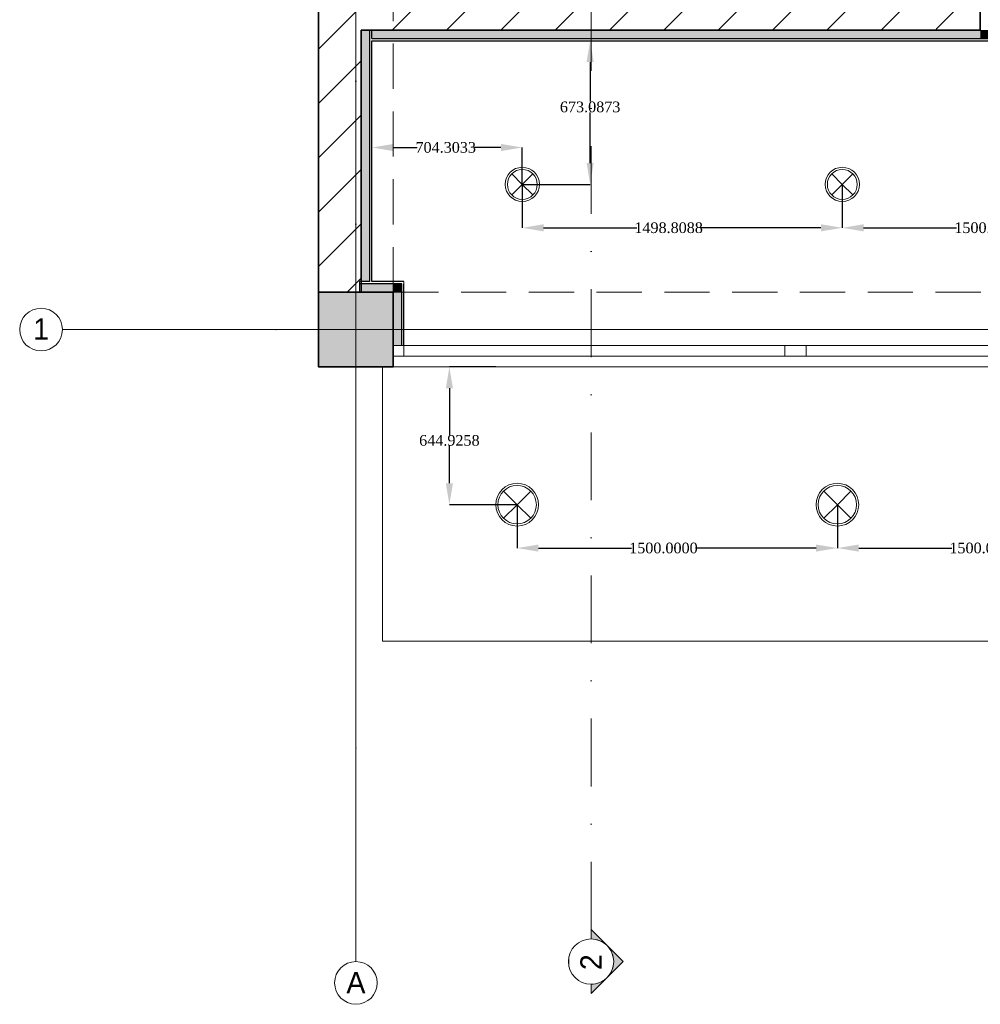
# Model space of a CAD drawing. Header units: inches. Extents: x -78787 to 29484, y -9517 to 23232.
# Tile 2 of 256: x -23244 to -18744, y -9517 to -4905. Entities that reach past the tile are written whole.
import ezdxf
from ezdxf.enums import TextEntityAlignment as Align

# ---------------------------------------------------------------- set-up
doc = ezdxf.new("R2010")
doc.units = ezdxf.units.IN
doc.header["$MEASUREMENT"] = 0
doc.set_wipeout_variables(frame=1)
for name, pattern in [('Dot & Dashed', [670.277762, 317.5, -176.388889, 0, -176.388874]), ('Hidden', [317.5, 211.666667, -105.833333]), ('Wipeout_Contour', [1000, 0, -1000])]:
    doc.linetypes.add(name, pattern=pattern)
for name, color, linetype in [('- განათება', 7, 'Continuous'), ('Marker - Section', 7, 'Continuous'), ('New_Structural - Bearing', 7, 'Continuous'), ('Structural - Bearing', 7, 'Continuous'), ('Structural - Grid', 7, 'Continuous')]:
    doc.layers.add(name, color=color, linetype=linetype)
for name, color, linetype, lineweight in [('Archicad Windows_Pen_No__1', 7, 'Continuous', 13), ('New_2D Drafting - General_Pen_No__2', 8, 'Continuous', 15), ('New_Interior - Lamp_Pen_No__20', 1, 'Continuous', 0), ('New_Structural - Bearing_Pen_No__1', 7, 'Continuous', 13), ('Structural - Bearing_Pen_No__1', 7, 'Continuous', 13), ('Structural - Bearing_Pen_No__20', 1, 'Continuous', 0), ('Structural - Bearing_Pen_No__27', 7, 'Continuous', 35)]:
    doc.layers.add(name, color=color, linetype=linetype, lineweight=lineweight)
for name, color, linetype, lineweight, true_color in [('Marker - Section_Pen_No__108', 7, 'Continuous', 13, 0xfd8379), ('New_Interior - Lamp_Pen_No__77', 7, 'Continuous', 20, 0xffeb28), ('New_Structural - Bearing_Pen_No__255', 7, 'Continuous', 13, 0xe8e8e8), ('New_Structural - Bearing_Pen_No__5', 7, 'Continuous', 25, 0x40a5ff), ('New_Structural - Bearing_Pen_No__57', 7, 'Continuous', 25, 0xdcd214), ('Structural - Bearing_Pen_No__102', 7, 'Continuous', 13, 0xcccccc), ('Structural - Bearing_Pen_No__161', 7, 'Continuous', 13, 0x6a6a6a), ('Structural - Bearing_Pen_No__28', 7, 'Continuous', 35, 0xa80f02), ('Structural - Grid_Pen_No__81', 7, 'Continuous', 20, 0x6a6a6a)]:
    doc.layers.add(name, color=color, linetype=linetype, lineweight=lineweight, true_color=true_color)
doc.styles.add('GENERATED_STYLE_2', font='txt')
doc.styles.get("Standard").update_dxf_attribs({"font": 'arial.ttf'})
doc.dimstyles.get("Standard").update_dxf_attribs({"dimtxt": 0.18, "dimasz": 0.18, "dimexe": 0.18, "dimexo": 0.0625, "dimgap": 0.09, "dimtad": 0, "dimtih": 1, "dimtoh": 1, "dimdec": 4, "dimzin": 0, "dimdsep": 46, "dimtxsty": 'Standard', "dimcen": 0.09, "dimadec": 0, "dimazin": 0, "dimtfac": 1, "dimtdec": 4, "dimtofl": 0, "dimtmove": 0, "dimatfit": 3, "dimfxl": 1, "dimtolj": 1, "dimtzin": 0, "dimarcsym": 0})
pattern_1 = [(45, (0, 0), (-127.2792, 127.2792), [])]

# ---------------------------------------------------------------- blocks, each defined once
blk = doc.blocks.new('Slab_1', base_point=(-47183.8, 14488))
at = {"layer": 'Structural - Bearing_Pen_No__1', "color": 7, "linetype": 'Continuous', "lineweight": 13, "flags": 128}
blk.add_lwpolyline([(-47183.8, 14488), (1166.2, 14488), (1166.2, 32488), (-317.2, 32488), (-317.2, 39238), (-26465.1, 39238), (-29183.8, 32838), (-47183.8, 32838)], close=True, dxfattribs=at)
blk = doc.blocks.new('Wall_1', base_point=(-47183.8, 14838))
at = {"layer": 'Structural - Bearing', "linetype": 'Continuous', "lineweight": 0, "true_color": 0x000000}
h = blk.add_hatch(dxfattribs=at)
h.set_pattern_fill('MASONRY_BLOCK', color=18, style=0, pattern_type=2)
h.set_pattern_definition(pattern_1)
h.paths.add_polyline_path([(-47183.8, 14838), (-46983.8, 14838), (-46983.8, 16516.1), (-47183.8, 16516.1)])
at = {"layer": 'Structural - Bearing_Pen_No__27', "color": 7, "linetype": 'Continuous', "lineweight": 35, "flags": 128}
for points in [[(-47183.8, 16516.1), (-47183.8, 14838)], [(-46983.8, 14838), (-46983.8, 16066.1)]]:
    blk.add_lwpolyline(points, dxfattribs=at)
blk = doc.blocks.new('Horizontal Multi-Sash Window_2')
at = {"layer": 'Archicad Windows_Pen_No__1', "color": 7, "linetype": 'Continuous', "lineweight": 13}
for p, q in [((-2825, 50), (2825, 50)), ((-2825, 0), (-2825, 50)), ((2825, 0), (2825, 50)), ((-2825, 0), (-2775, 0)), ((-2825, -50), (-2825, 0)), ((-2825, -50), (-2825, 0)), ((-2775, 0), (-2775, -50)), ((-2775, 0), (-991.7, 0)), ((-991.7, -50), (-991.7, 0)), ((-991.7, 0), (-941.7, 0)), ((-941.7, 0), (-891.7, 0)), ((-891.7, 0), (-891.7, -50)), ((-891.7, 0), (891.7, 0)), ((891.7, -50), (891.7, 0)), ((891.7, 0), (941.7, 0)), ((941.7, 0), (991.7, 0)), ((991.7, 0), (991.7, -50)), ((991.7, 0), (2775, 0)), ((2775, -50), (2775, 0)), ((2775, 0), (2825, 0)), ((2825, -50), (2825, 0)), ((2825, -50), (2825, 0)), ((-2825, -50), (2825, -50)), ((-2775, -50), (-2825, -50)), ((-991.7, -50), (-2775, -50)), ((-941.7, -50), (-991.7, -50)), ((-891.7, -50), (-941.7, -50)), ((891.7, -50), (-891.7, -50)), ((941.7, -50), (891.7, -50)), ((991.7, -50), (941.7, -50)), ((2775, -50), (991.7, -50)), ((2825, -50), (2775, -50))]:
    blk.add_line(p, q, dxfattribs=at)
blk = doc.blocks.new('Wall_11', base_point=(-40833.8, 14488))
at = {"layer": 'Structural - Bearing_Pen_No__27', "color": 7, "linetype": 'Continuous', "lineweight": 35}
for p, q in [((-46833.8, 14588), (-46833.8, 14538)), ((-41183.8, 14588), (-41183.8, 14538)), ((-46833.8, 14538), (-46833.8, 14488)), ((-41183.8, 14538), (-41183.8, 14488))]:
    blk.add_line(p, q, dxfattribs=at)
at = {"layer": 'Archicad Windows_Pen_No__1', "color": 7, "linetype": 'Continuous', "lineweight": 13, "zscale": 1000, "rotation": 180}
blk.add_blockref('Horizontal Multi-Sash Window_2', (-44008.8, 14538), dxfattribs=at)
blk = doc.blocks.new('Wall_17', base_point=(-47183.8, 16266.1))
at = {"layer": 'Structural - Bearing', "linetype": 'Continuous', "lineweight": 0, "true_color": 0x000000}
h = blk.add_hatch(dxfattribs=at)
h.set_pattern_fill('MASONRY_BLOCK', color=18, style=0, pattern_type=2)
h.set_pattern_definition(pattern_1)
h.paths.add_polyline_path([(-44284.2, 16266.1), (-46983.8, 16266.1), (-46983.8, 16066.1), (-44284.2, 16066.1)])
h = blk.add_hatch(dxfattribs=at)
h.set_pattern_fill('MASONRY_BLOCK', color=18, style=0, pattern_type=2)
h.set_pattern_definition(pattern_1)
h.paths.add_polyline_path([(-44084.2, 16266.1), (-44284.2, 16266.1), (-44084.2, 16066.1)])
h = blk.add_hatch(dxfattribs=at)
h.set_pattern_fill('MASONRY_BLOCK', color=18, style=0, pattern_type=2)
h.set_pattern_definition(pattern_1)
h.paths.add_polyline_path([(-44284.2, 16266.1), (-44284.2, 16066.1), (-44084.2, 16066.1)])
at = {"layer": 'Structural - Bearing_Pen_No__27', "color": 7, "linetype": 'Continuous', "lineweight": 35, "flags": 128}
for points in [[(-44284.2, 16266.1), (-46983.8, 16266.1)], [(-44084.2, 16066.1), (-44084.2, 16266.1)], [(-46983.8, 16066.1), (-44084.2, 16066.1)]]:
    blk.add_lwpolyline(points, dxfattribs=at)
blk = doc.blocks.new('Wall_130', base_point=(-46992.9, 14838))
at = {"layer": 'New_Structural - Bearing_Pen_No__255', "linetype": 'Continuous', "lineweight": 13, "true_color": 0xe8e8e8}
for points in [[(-46833.8, 14878), (-46992.9, 14878), (-46992.9, 14838), (-46833.8, 14838)], [(-46833.8, 14838), (-46793.8, 14838), (-46793.8, 14878)], [(-46833.8, 14878), (-46833.8, 14838), (-46793.8, 14878)]]:
    blk.add_hatch(color=254, dxfattribs=at).paths.add_polyline_path(points)
at = {"layer": 'New_Structural - Bearing_Pen_No__1', "color": 7, "linetype": 'Continuous', "lineweight": 13, "flags": 128}
for points in [[(-46992.9, 14878), (-46992.9, 14888)], [(-46992.9, 14838), (-46992.9, 14878)], [(-46783.8, 14888), (-46783.8, 14878)]]:
    blk.add_lwpolyline(points, dxfattribs=at)
at = {"layer": 'New_Structural - Bearing_Pen_No__5', "color": 161, "linetype": 'Continuous', "lineweight": 25, "true_color": 0x40a5ff}
for p, q in [((-46833.8, 14878), (-46992.9, 14878)), ((-46793.8, 14878), (-46833.8, 14878)), ((-46793.8, 14838), (-46793.8, 14878))]:
    blk.add_line(p, q, dxfattribs=at)
at = {"layer": 'New_Structural - Bearing_Pen_No__5', "color": 161, "linetype": 'Continuous', "lineweight": 25, "true_color": 0x40a5ff, "flags": 128}
for points in [[(-46943.8, 14888), (-46992.9, 14888)], [(-46783.8, 14888), (-46933.8, 14888)]]:
    blk.add_lwpolyline(points, dxfattribs=at)
blk = doc.blocks.new('Wall_131', base_point=(-46833.8, 14838))
at = {"layer": 'New_Structural - Bearing_Pen_No__255', "linetype": 'Continuous', "lineweight": 13, "true_color": 0xe8e8e8}
blk.add_hatch(color=254, dxfattribs=at).paths.add_polyline_path([(-46833.8, 14838), (-46833.8, 14588), (-46793.8, 14588), (-46793.8, 14838)])
at = {"layer": 'New_Structural - Bearing_Pen_No__1', "color": 7, "linetype": 'Continuous', "lineweight": 13, "flags": 128}
for points in [[(-46833.8, 14588), (-46793.8, 14588)], [(-46793.8, 14588), (-46783.8, 14588)]]:
    blk.add_lwpolyline(points, dxfattribs=at)
at = {"layer": 'New_Structural - Bearing_Pen_No__5', "color": 161, "linetype": 'Continuous', "lineweight": 25, "true_color": 0x40a5ff}
for p, q in [((-46793.8, 14838), (-46793.8, 14878)), ((-46793.8, 14588), (-46793.8, 14838))]:
    blk.add_line(p, q, dxfattribs=at)
at = {"layer": 'New_Structural - Bearing_Pen_No__5', "color": 161, "linetype": 'Continuous', "lineweight": 25, "true_color": 0x40a5ff, "flags": 128}
blk.add_lwpolyline([(-46783.8, 14588), (-46783.8, 14878)], dxfattribs=at)
blk = doc.blocks.new('Wall_214', base_point=(-46983.8, 16066.1))
at = {"layer": 'New_Structural - Bearing_Pen_No__255', "linetype": 'Continuous', "lineweight": 13, "true_color": 0xe8e8e8}
for points in [[(-44084.1, 16066.1), (-46933.8, 16066.1), (-46933.8, 16026.1), (-44084.1, 16026.1)], [(-44044.1, 16066.1), (-44084.1, 16066.1), (-44044.1, 16026.1)], [(-44084.1, 16066.1), (-44084.1, 16026.1), (-44044.1, 16026.1)]]:
    blk.add_hatch(color=254, dxfattribs=at).paths.add_polyline_path(points)
at = {"layer": 'New_Structural - Bearing_Pen_No__1', "color": 7, "linetype": 'Continuous', "lineweight": 13, "flags": 128}
for points in [[(-46933.8, 16066.1), (-46933.8, 16026.1)], [(-44034.1, 16016.1), (-44034.1, 16026.1)]]:
    blk.add_lwpolyline(points, dxfattribs=at)
at = {"layer": 'New_Structural - Bearing_Pen_No__5', "color": 161, "linetype": 'Continuous', "lineweight": 25, "true_color": 0x40a5ff}
for p, q in [((-44044.1, 16026.1), (-44044.1, 16066.1)), ((-46933.8, 16026.1), (-44084.1, 16026.1)), ((-44084.1, 16026.1), (-44044.1, 16026.1))]:
    blk.add_line(p, q, dxfattribs=at)
at = {"layer": 'New_Structural - Bearing_Pen_No__5', "color": 161, "linetype": 'Continuous', "lineweight": 25, "true_color": 0x40a5ff, "flags": 128}
for points in [[(-44084.1, 16066.1), (-46933.8, 16066.1)], [(-46933.8, 16016.1), (-44034.1, 16016.1)]]:
    blk.add_lwpolyline(points, dxfattribs=at)
blk = doc.blocks.new('Wall_223', base_point=(-46983.8, 16516.1))
at = {"layer": 'New_Structural - Bearing_Pen_No__57', "linetype": 'Continuous', "lineweight": 25, "true_color": 0xdcd214}
for points in [[(-46983.8, 16516.1), (-46983.8, 16266.1), (-46943.8, 16266.1), (-46943.8, 16516.1)], [(-46983.8, 16066.1), (-46983.8, 14888), (-46943.8, 14888), (-46943.8, 16066.1)]]:
    blk.add_hatch(color=52, dxfattribs=at).paths.add_polyline_path(points)
at = {"layer": 'New_Structural - Bearing_Pen_No__1', "color": 7, "linetype": 'Continuous', "lineweight": 13}
for p, q in [((-46983.8, 16266.1), (-46943.8, 16266.1)), ((-46943.8, 16266.1), (-46933.8, 16266.1)), ((-46943.8, 16066.1), (-46983.8, 16066.1)), ((-46933.8, 16066.1), (-46943.8, 16066.1))]:
    blk.add_line(p, q, dxfattribs=at)
at = {"layer": 'New_Structural - Bearing_Pen_No__1', "color": 7, "linetype": 'Continuous', "lineweight": 13, "flags": 128}
for points in [[(-46983.8, 16516.1), (-46943.8, 16516.1)], [(-46943.8, 16516.1), (-46933.8, 16516.1)], [(-46983.8, 14888), (-46943.8, 14888)]]:
    blk.add_lwpolyline(points, dxfattribs=at)
at = {"layer": 'New_Structural - Bearing_Pen_No__5', "color": 161, "linetype": 'Continuous', "lineweight": 25, "true_color": 0x40a5ff}
for p, q in [((-46943.8, 16266.1), (-46943.8, 16516.1)), ((-46943.8, 14888), (-46943.8, 16066.1))]:
    blk.add_line(p, q, dxfattribs=at)
at = {"layer": 'New_Structural - Bearing_Pen_No__5', "color": 161, "linetype": 'Continuous', "lineweight": 25, "true_color": 0x40a5ff, "flags": 128}
for points in [[(-46983.8, 16516.1), (-46983.8, 16266.1)], [(-46933.8, 16266.1), (-46933.8, 16516.1)], [(-46983.8, 16066.1), (-46983.8, 14888)], [(-46933.8, 16026.1), (-46933.8, 16066.1)], [(-46933.8, 14888), (-46933.8, 16016.1)]]:
    blk.add_lwpolyline(points, dxfattribs=at)
blk = doc.blocks.new('Column_1', base_point=(-47008.8, 14663))
at = {"layer": 'Structural - Bearing_Pen_No__161', "linetype": 'Continuous', "lineweight": 0, "true_color": 0x6a6a6a}
blk.add_hatch(color=251, dxfattribs=at).paths.add_polyline_path([(-46833.8, 14488), (-46833.8, 14838), (-47183.8, 14838), (-47183.8, 14488)])
at = {"layer": 'Structural - Bearing_Pen_No__20', "color": 1, "linetype": 'Continuous', "lineweight": 0}
for p, q in [((-47008.8, 14743), (-47008.8, 14918)), ((-47088.8, 14663), (-47263.8, 14663)), ((-46928.8, 14663), (-46753.8, 14663)), ((-47008.8, 14583), (-47008.8, 14408))]:
    blk.add_line(p, q, dxfattribs=at)
blk.add_point((-47008.8, 14663), dxfattribs=at)
at = {"layer": 'Structural - Bearing_Pen_No__28', "color": 14, "linetype": 'Continuous', "lineweight": 35, "true_color": 0xa80f02, "flags": 128}
blk.add_lwpolyline([(-46833.8, 14488), (-46833.8, 14838), (-47183.8, 14838), (-47183.8, 14488)], close=True, dxfattribs=at)
blk = doc.blocks.new('Standard grid marker')
at = {"layer": 'Structural - Grid_Pen_No__81', "color": 251, "linetype": 'Continuous', "lineweight": 20, "true_color": 0x6a6a6a}
for p, q in [((1000, 0), (51328.1, 0)), ((51328.1, 0), (52328.1, 0))]:
    blk.add_line(p, q, dxfattribs=at)
blk.add_circle((52428.1, 0), 100, dxfattribs=at)
blk.add_point((51328.1, 0), dxfattribs=at)
blk.add_point((51328.1, 0), dxfattribs=at)
at = {"layer": 'Structural - Grid_Pen_No__81', "color": 251, "lineweight": 20, "true_color": 0x6a6a6a, "style": 'GENERATED_STYLE_2'}
for tag, p in [('AC_MarkerText_1_0', (-100, -144)), ('AC_MarkerText_1_1', (52428.1, -144))]:
    blk.add_attdef(tag, text='', height=100, rotation=180, dxfattribs=at).set_placement(p, align=Align.TOP_CENTER)
blk = doc.blocks.new('Standard grid marker_2')
at = {"layer": 'Structural - Grid_Pen_No__81', "color": 251, "linetype": 'Continuous', "lineweight": 20, "true_color": 0x6a6a6a}
for q in [(0, 0), (27734.9, 0)]:
    blk.add_line((1000, 0), q, dxfattribs=at)
blk.add_circle((-100, 0), 100, dxfattribs=at)
blk.add_point((1000, 0), dxfattribs=at)
blk.add_point((1000, 0), dxfattribs=at)
at = {"layer": 'Structural - Grid_Pen_No__81', "color": 251, "lineweight": 20, "true_color": 0x6a6a6a, "style": 'GENERATED_STYLE_2'}
for tag, p in [('AC_MarkerText_1_0', (-1.5, -46.7)), ('AC_MarkerText_1_1', (28933.4, -46.7))]:
    blk.add_attdef(tag, text='', height=100, rotation=270, dxfattribs=at).set_placement(p, align=Align.TOP_CENTER)
blk = doc.blocks.new('Beam_9', base_point=(-47008.8, 14663))
at = {"layer": 'Structural - Bearing_Pen_No__102', "color": 254, "linetype": 'Hidden', "lineweight": 13, "true_color": 0xcccccc}
for p, q in [((-47183.8, 14488), (-47183.8, 32838)), ((-46833.8, 14838), (-46833.8, 20488))]:
    blk.add_line(p, q, dxfattribs=at)
at = {"layer": 'Structural - Bearing_Pen_No__102', "color": 254, "linetype": 'Dot & Dashed', "lineweight": 13, "true_color": 0xcccccc}
blk.add_line((-47008.8, 14663), (-47008.8, 32663), dxfattribs=at)
blk = doc.blocks.new('Beam_10', base_point=(-47008.8, 14663))
at = {"layer": 'Structural - Bearing_Pen_No__102', "color": 254, "linetype": 'Hidden', "lineweight": 13, "true_color": 0xcccccc}
for p, q in [((-46833.8, 14838), (-41183.8, 14838)), ((-47183.8, 14488), (1166.2, 14488))]:
    blk.add_line(p, q, dxfattribs=at)
at = {"layer": 'Structural - Bearing_Pen_No__102', "color": 254, "linetype": 'Dot & Dashed', "lineweight": 13, "true_color": 0xcccccc}
blk.add_line((-47008.8, 14663), (991.2, 14663), dxfattribs=at)
blk = doc.blocks.new('Cutting Plane_3', base_point=(-45907.6, 11703.1))
at = {"layer": 'Marker - Section_Pen_No__108', "color": 11, "linetype": 'Dot & Dashed', "lineweight": 13, "true_color": 0xfd8379}
blk.add_line((-45907.6, 11853.1), (-45907.6, 40288), dxfattribs=at)
at = {"color": 254, "linetype": 'Wipeout_Contour', "lineweight": 0, "ltscale": 852765.762611}
blk.add_wipeout([(-45907.6, 11809.1), (-45907.6, 11809.1), (-45953.6, 11798.6), (-45990.5, 11769.2), (-46011, 11726.7), (-46011, 11679.5), (-45990.5, 11636.9), (-45953.6, 11607.5), (-45907.6, 11597), (-45907.6, 11597), (-45907.6, 11597), (-45861.6, 11607.5), (-45824.6, 11636.9), (-45804.2, 11679.5), (-45804.2, 11726.7), (-45824.6, 11769.2), (-45861.6, 11798.6)], dxfattribs=at).dxf.layer = 'Marker - Section'
at = {"layer": 'Marker - Section_Pen_No__108', "linetype": 'Continuous', "lineweight": 13, "true_color": 0xfd8379}
for points in [[(-45907.6, 11853.1), (-45907.6, 11809.1, -0.198912), (-45832.6, 11778.1)], [(-45832.6, 11628.1), (-45757.6, 11703.1), (-45832.6, 11778.1, -0.414214)], [(-45907.6, 11553.1), (-45832.6, 11628.1, -0.198912), (-45907.6, 11597)]]:
    blk.add_hatch(color=11, dxfattribs=at).paths.add_polyline_path(points)
at = {"layer": 'Marker - Section_Pen_No__108', "color": 11, "linetype": 'Continuous', "lineweight": 13, "true_color": 0xfd8379, "flags": 128}
for points in [[(-45907.6, 11853.1), (-45907.6, 11809.1, -0.198912), (-45832.6, 11778.1)], [(-45832.6, 11628.1, 0.414214), (-45832.6, 11778.1), (-45757.6, 11703.1)], [(-45907.6, 11553.1), (-45907.6, 11597, 0.198912), (-45832.6, 11628.1)]]:
    blk.add_lwpolyline(points, format="xyb", close=True, dxfattribs=at)
at = {"layer": 'Marker - Section_Pen_No__108', "color": 11, "linetype": 'Continuous', "lineweight": 13, "true_color": 0xfd8379}
blk.add_circle((-45907.6, 11703.1), 106.1, dxfattribs=at)
at = {"layer": 'Marker - Section_Pen_No__108', "color": 11, "lineweight": 13, "true_color": 0xfd8379, "insert": (-45857.6, 11663.2), "char_height": 100, "attachment_point": 7, "rotation": 90, "style": 'GENERATED_STYLE_2'}
blk.add_mtext('\\A1;{\\pql;\\pt0;\\fBOG 2018|b0|i0|c0|p0;\\W1.000000;2}', dxfattribs=at)
blk = doc.blocks.new('Recessed Spot')
at = {"layer": 'New_Interior - Lamp_Pen_No__77', "color": 2, "linetype": 'Continuous', "lineweight": 20, "true_color": 0xffeb28}
for q in [(-49.5, 49.5), (49.5, 49.5), (-49.5, -49.5), (49.5, -49.5)]:
    blk.add_line((0, 0), q, dxfattribs=at)
at = {"layer": 'New_Interior - Lamp_Pen_No__77', "color": 2, "linetype": 'Continuous', "lineweight": 20, "true_color": 0xffeb28, "flags": 128}
blk.add_lwpolyline([(80, 0, 1), (-80, 0, 1)], format="xyb", close=True, dxfattribs=at)
at = {"layer": 'New_Interior - Lamp_Pen_No__77', "color": 2, "linetype": 'Continuous', "lineweight": 20, "true_color": 0xffeb28}
blk.add_circle((0, 0), 70, dxfattribs=at)
blk = doc.blocks.new('Recessed Spot_2')
at = {"layer": 'New_Interior - Lamp_Pen_No__20', "color": 1, "linetype": 'Continuous', "lineweight": 0}
for q in [(-63.6, 63.6), (63.6, 63.6), (-63.6, -63.6), (63.6, -63.6)]:
    blk.add_line((0, 0), q, dxfattribs=at)
at = {"layer": 'New_Interior - Lamp_Pen_No__20', "color": 1, "linetype": 'Continuous', "lineweight": 0, "flags": 128}
blk.add_lwpolyline([(100, 0, 1), (-100, 0, 1)], format="xyb", close=True, dxfattribs=at)
at = {"layer": 'New_Interior - Lamp_Pen_No__20', "color": 1, "linetype": 'Continuous', "lineweight": 0}
blk.add_circle((0, 0), 90, dxfattribs=at)
blk = doc.blocks.new('*D638')
at = {"layer": '- განათება', "color": 0, "lineweight": -2, "transparency": 16777216}
for p, q in [((-21594.1, -5753.1), (-21594.1, -5503.7)), ((-21494.1, -5503.8), (-21382, -5503.8)), ((-20989.8, -5503.8), (-21115.1, -5503.8)), ((-20889.8, -5676.6), (-20889.8, -5503.7))]:
    blk.add_line(p, q, dxfattribs=at)
at = {"layer": '- განათება', "color": 0, "transparency": 16777216}
for points in [[(-21494.1, -5487.2), (-21494.1, -5520.5), (-21594.1, -5503.8)], [(-20989.8, -5487.2), (-20989.8, -5520.5), (-20889.8, -5503.8)]]:
    blk.add_solid(points, dxfattribs=at)
at = {"layer": 'Defpoints', "color": 0, "transparency": 16777216}
for p in [(-20889.8, -5503.8), (-20889.8, -5676.6), (-21594.1, -5753.2)]:
    blk.add_point(p, dxfattribs=at)
at = {"layer": '- განათება', "color": 0, "transparency": 16777216, "insert": (-21248.5, -5503.8), "char_height": 50, "attachment_point": 5}
blk.add_mtext('\\A1;{\\fSylfaen|b0|i0|c0|p18;704.3033}', dxfattribs=at)
blk = doc.blocks.new('*D639')
at = {"layer": '- განათება', "color": 0, "lineweight": -2, "transparency": 16777216}
for p, q in [((-20980.6, -5003.6), (-20571.8, -5003.6)), ((-20572, -5103.6), (-20572, -5288.6)), ((-20572, -5576.6), (-20572, -5339.9)), ((-20889.7, -5676.6), (-20571.8, -5676.6))]:
    blk.add_line(p, q, dxfattribs=at)
at = {"layer": '- განათება', "color": 0, "transparency": 16777216}
for points in [[(-20588.6, -5103.6), (-20555.3, -5103.6), (-20572, -5003.6)], [(-20588.6, -5576.6), (-20555.3, -5576.6), (-20572, -5676.6)]]:
    blk.add_solid(points, dxfattribs=at)
at = {"layer": 'Defpoints', "color": 0, "transparency": 16777216}
for p in [(-20980.6, -5003.6), (-20572, -5003.6), (-20889.8, -5676.6)]:
    blk.add_point(p, dxfattribs=at)
at = {"layer": '- განათება', "color": 0, "transparency": 16777216, "insert": (-20572, -5314.2), "char_height": 50, "attachment_point": 5}
blk.add_mtext('\\A1;{\\fSylfaen|b0|i0|c0|p18;673.0873}', dxfattribs=at)
blk = doc.blocks.new('*D640')
at = {"layer": '- განათება', "color": 0, "lineweight": -2, "transparency": 16777216}
for p, q in [((-20889.8, -5676.7), (-20889.8, -5880.1)), ((-19391, -5676.7), (-19391, -5880.1)), ((-20789.8, -5880), (-20354, -5880)), ((-19491, -5880), (-20054.9, -5880))]:
    blk.add_line(p, q, dxfattribs=at)
at = {"layer": '- განათება', "color": 0, "transparency": 16777216}
for points in [[(-20789.8, -5863.3), (-20789.8, -5896.6), (-20889.8, -5880)], [(-19491, -5863.3), (-19491, -5896.6), (-19391, -5880)]]:
    blk.add_solid(points, dxfattribs=at)
at = {"layer": 'Defpoints', "color": 0, "transparency": 16777216}
for p in [(-20889.8, -5676.6), (-19391, -5676.6), (-19391, -5880)]:
    blk.add_point(p, dxfattribs=at)
at = {"layer": '- განათება', "color": 0, "transparency": 16777216, "insert": (-20204.5, -5880), "char_height": 50, "attachment_point": 5}
blk.add_mtext('\\A1;{\\fSylfaen|b0|i0|c0|p18;1498.8088}', dxfattribs=at)
blk = doc.blocks.new('*D641')
at = {"layer": '- განათება', "color": 0, "lineweight": -2, "transparency": 16777216}
for p, q in [((-19391, -5676.7), (-19391, -5880.1)), ((-17891, -5676.7), (-17891, -5880.1)), ((-19291, -5880), (-18855.3, -5880)), ((-17991, -5880), (-18556, -5880))]:
    blk.add_line(p, q, dxfattribs=at)
at = {"layer": '- განათება', "color": 0, "transparency": 16777216}
for points in [[(-19291, -5863.3), (-19291, -5896.6), (-19391, -5880)], [(-17991, -5863.3), (-17991, -5896.6), (-17891, -5880)]]:
    blk.add_solid(points, dxfattribs=at)
at = {"layer": 'Defpoints', "color": 0, "transparency": 16777216}
for p in [(-19391, -5676.6), (-17891, -5676.6), (-17891, -5880)]:
    blk.add_point(p, dxfattribs=at)
at = {"layer": '- განათება', "color": 0, "transparency": 16777216, "insert": (-18705.7, -5880), "char_height": 50, "attachment_point": 5}
blk.add_mtext('\\A1;{\\fSylfaen|b0|i0|c0|p18;1500.0000}', dxfattribs=at)
blk = doc.blocks.new('*D1041')
at = {"layer": '- განათება', "color": 0, "lineweight": -2, "transparency": 16777216}
for p, q in [((-21014.1, -6531.6), (-21231.5, -6531.6)), ((-21231.4, -6631.6), (-21231.4, -6850.3)), ((-21231.4, -7076.6), (-21231.4, -6901.7)), ((-20914.1, -7176.6), (-21231.5, -7176.6))]:
    blk.add_line(p, q, dxfattribs=at)
at = {"layer": '- განათება', "color": 0, "transparency": 16777216}
for points in [[(-21248, -6631.6), (-21214.7, -6631.6), (-21231.4, -6531.6)], [(-21248, -7076.6), (-21214.7, -7076.6), (-21231.4, -7176.6)]]:
    blk.add_solid(points, dxfattribs=at)
at = {"layer": 'Defpoints', "color": 0, "transparency": 16777216}
for p in [(-21014, -6531.6), (-21231.4, -7176.6), (-20914.1, -7176.6)]:
    blk.add_point(p, dxfattribs=at)
at = {"layer": '- განათება', "color": 0, "transparency": 16777216, "insert": (-21231.4, -6876), "char_height": 50, "attachment_point": 5}
blk.add_mtext('\\A1;{\\fSylfaen|b0|i0|c0|p18;644.9258}', dxfattribs=at)
blk = doc.blocks.new('*D1042')
at = {"layer": '- განათება', "color": 0, "lineweight": -2, "transparency": 16777216}
for p, q in [((-20914.1, -7176.6), (-20914.1, -7380.1)), ((-19414.1, -7176.6), (-19414.1, -7380.1)), ((-20814.1, -7379.9), (-20378.4, -7379.9)), ((-19514.1, -7379.9), (-20079.1, -7379.9))]:
    blk.add_line(p, q, dxfattribs=at)
at = {"layer": '- განათება', "color": 0, "transparency": 16777216}
for points in [[(-20814.1, -7363.2), (-20814.1, -7396.5), (-20914.1, -7379.9)], [(-19514.1, -7363.2), (-19514.1, -7396.5), (-19414.1, -7379.9)]]:
    blk.add_solid(points, dxfattribs=at)
at = {"layer": 'Defpoints', "color": 0, "transparency": 16777216}
for p in [(-20914.1, -7176.6), (-19414.1, -7176.6), (-19414.1, -7379.9)]:
    blk.add_point(p, dxfattribs=at)
at = {"layer": '- განათება', "color": 0, "transparency": 16777216, "insert": (-20228.8, -7379.9), "char_height": 50, "attachment_point": 5}
blk.add_mtext('\\A1;{\\fSylfaen|b0|i0|c0|p18;1500.0000}', dxfattribs=at)
blk = doc.blocks.new('*D1043')
at = {"layer": '- განათება', "color": 0, "lineweight": -2, "transparency": 16777216}
for p, q in [((-19414.1, -7176.6), (-19414.1, -7380.1)), ((-17914.1, -7176.6), (-17914.1, -7380.1)), ((-19314.1, -7379.9), (-18878.4, -7379.9)), ((-18014.1, -7379.9), (-18579.1, -7379.9))]:
    blk.add_line(p, q, dxfattribs=at)
at = {"layer": '- განათება', "color": 0, "transparency": 16777216}
for points in [[(-19314.1, -7363.2), (-19314.1, -7396.5), (-19414.1, -7379.9)], [(-18014.1, -7363.2), (-18014.1, -7396.5), (-17914.1, -7379.9)]]:
    blk.add_solid(points, dxfattribs=at)
at = {"layer": 'Defpoints', "color": 0, "transparency": 16777216}
for p in [(-19414.1, -7176.6), (-17914.1, -7176.6), (-17914.1, -7379.9)]:
    blk.add_point(p, dxfattribs=at)
at = {"layer": '- განათება', "color": 0, "transparency": 16777216, "insert": (-18728.8, -7379.9), "char_height": 50, "attachment_point": 5}
blk.add_mtext('\\A1;{\\fSylfaen|b0|i0|c0|p18;1500.0000}', dxfattribs=at)

msp = doc.modelspace()

# ---------------------------------------------------------------- block references
at = {"layer": '- განათება', "color": 2, "linetype": 'Continuous', "lineweight": 20, "true_color": 0xffeb28, "zscale": 1000}
for p in [(-20889.76516, -5676.64486), (-19390.95634, -5676.64486)]:
    msp.add_blockref('Recessed Spot', p, dxfattribs=at)
at = {"layer": '- განათება', "color": 1, "linetype": 'Continuous', "lineweight": 0, "zscale": 1000}
for p in [(-20914.06848, -7176.57065), (-19414.06848, -7176.57065)]:
    msp.add_blockref('Recessed Spot_2', p, dxfattribs=at)
at = {"layer": 'New_Structural - Bearing', "color": 7, "lineweight": 35}
for name, p in [('Wall_223', (-21644.06848, -4503.55757)), ('Wall_214', (-21644.06848, -4953.55757)), ('Wall_130', (-21653.15193, -6181.64486)), ('Wall_131', (-21494.06848, -6181.64486))]:
    msp.add_blockref(name, p, dxfattribs=at)
at = {"layer": 'Structural - Bearing', "color": 7, "linetype": 'Continuous', "lineweight": 13}
msp.add_blockref('Slab_1', (-21844.06848, -6531.64486), dxfattribs=at)
at = {"layer": 'Structural - Bearing', "color": 254, "lineweight": 13, "true_color": 0xcccccc}
for name in ['Beam_9', 'Beam_10']:
    msp.add_blockref(name, (-21669.06848, -6356.64486), dxfattribs=at)
at = {"layer": 'Structural - Bearing', "color": 7, "lineweight": 35}
for name, p in [('Wall_1', (-21844.06848, -6181.64486)), ('Wall_17', (-21844.06848, -4753.55757)), ('Wall_11', (-15494.06848, -6531.64486))]:
    msp.add_blockref(name, p, dxfattribs=at)
at = {"layer": 'Structural - Bearing', "color": 14, "lineweight": 35, "true_color": 0xa80f02}
msp.add_blockref('Column_1', (-21669.06848, -6356.64486), dxfattribs=at)
at = {"layer": 'Structural - Grid', "color": 8, "linetype": 'Continuous', "lineweight": 15}
ref = msp.add_blockref('Standard grid marker_2', (-21669.06848, -9316.57065), dxfattribs=dict(at, zscale=1000, rotation=90))
ref.add_attrib('AC_MarkerText_1', 'A', dxfattribs={"layer": 'Structural - Grid_Pen_No__81', "color": 251, "lineweight": 20, "true_color": 0x6a6a6a, "height": 100, "rotation": 360, "style": 'GENERATED_STYLE_2'}).set_placement((-21669.06848, -9364.75247), align=Align.TOP_CENTER)
ref = msp.add_blockref('Standard grid marker', (29284.00379, -6356.64486), dxfattribs=dict(at, zscale=1000, rotation=180))
ref.add_attrib('AC_MarkerText_1_1', '1', dxfattribs={"layer": 'Structural - Grid_Pen_No__81', "color": 251, "lineweight": 20, "true_color": 0x6a6a6a, "height": 100, "rotation": 360, "style": 'GENERATED_STYLE_2'}).set_placement((-23144.06848, -6303.66305), align=Align.TOP_CENTER)

# ---------------------------------------------------------------- dimensions: what is measured, and where the dimension line sits
at = {"layer": '- განათება', "color": 1}
for base, p1, p2, picture, middle in [((-20889.76516, -5503.8446), (-21594.06848, -5753.18075), (-20889.76516, -5676.64486), '*D638', (-21248.54773, -5503.8446)), ((-17890.95634, -5879.95152), (-19390.95634, -5676.64486), (-17890.95634, -5676.64486), '*D641', (-18705.65119, -5879.95152)), ((-17914.06848, -7379.8773), (-19414.06848, -7176.57065), (-17914.06848, -7176.57065), '*D1043', (-18728.76334, -7379.8773))]:
    dim = msp.add_linear_dim(base=base, p1=p1, p2=p2, text='{\\fSylfaen|b0|i0|c0|p18;<>}', dimstyle='Standard', override={"dimtxt": 50, "dimasz": 100}, dxfattribs=at)
    dim.commit()
    dim.dimension.update_dxf_attribs({"geometry": picture, "text_midpoint": middle, "dimtype": 160})
dim = msp.add_linear_dim(base=(-21231.3696, -7176.57065), p1=(-21014, -6531.64486), p2=(-20914.06848, -7176.57065), angle=270, text='{\\fSylfaen|b0|i0|c0|p18;<>}', dimstyle='Standard', override={"dimtxt": 50, "dimasz": 100}, dxfattribs=at)
dim.commit()
dim.dimension.update_dxf_attribs({"geometry": '*D1041', "text_midpoint": (-21231.3696, -6876), "dimtype": 160})

# ---------------------------------------------------------------- next in the draw order: block references
at = {"layer": 'Marker - Section', "color": 11, "lineweight": 13, "true_color": 0xfd8379}
msp.add_blockref('Cutting Plane_3', (-20567.85405, -9316.57065), dxfattribs=at)

# ---------------------------------------------------------------- next in the draw order: linework, layer by layer
at = {"layer": 'New_2D Drafting - General_Pen_No__2', "color": 8, "linetype": 'Continuous', "lineweight": 15, "flags": 128}
msp.add_lwpolyline([(27781.76404, -7816.57065), (27781.76404, 17918.35514), (26505.93152, 17918.35514), (26505.93152, -6531.64486), (-21544.06848, -6531.64486), (-21544.06848, -7816.57065)], close=True, dxfattribs=at)

# ---------------------------------------------------------------- next in the draw order: dimensions: what is measured, and where the dimension line sits
at = {"layer": '- განათება', "color": 1}
dim = msp.add_linear_dim(base=(-20571.98258, -5003.55757), p1=(-20889.76516, -5676.64486), p2=(-20980.6203, -5003.55757), angle=90, text='{\\fSylfaen|b0|i0|c0|p18;<>}', dimstyle='Standard', override={"dimtxt": 50, "dimasz": 100}, dxfattribs=at)
dim.commit()
dim.dimension.update_dxf_attribs({"geometry": '*D639', "text_midpoint": (-20571.98258, -5314.22601), "dimtype": 160})
for base, p1, p2, picture, middle in [((-19390.95634, -5879.95152), (-20889.76516, -5676.64486), (-19390.95634, -5676.64486), '*D640', (-20204.46001, -5879.95152)), ((-19414.06848, -7379.8773), (-20914.06848, -7176.57065), (-19414.06848, -7176.57065), '*D1042', (-20228.76334, -7379.8773))]:
    dim = msp.add_linear_dim(base=base, p1=p1, p2=p2, text='{\\fSylfaen|b0|i0|c0|p18;<>}', dimstyle='Standard', override={"dimtxt": 50, "dimasz": 100}, dxfattribs=at)
    dim.commit()
    dim.dimension.update_dxf_attribs({"geometry": picture, "text_midpoint": middle, "dimtype": 160})

doc.saveas('drawing.dxf')
